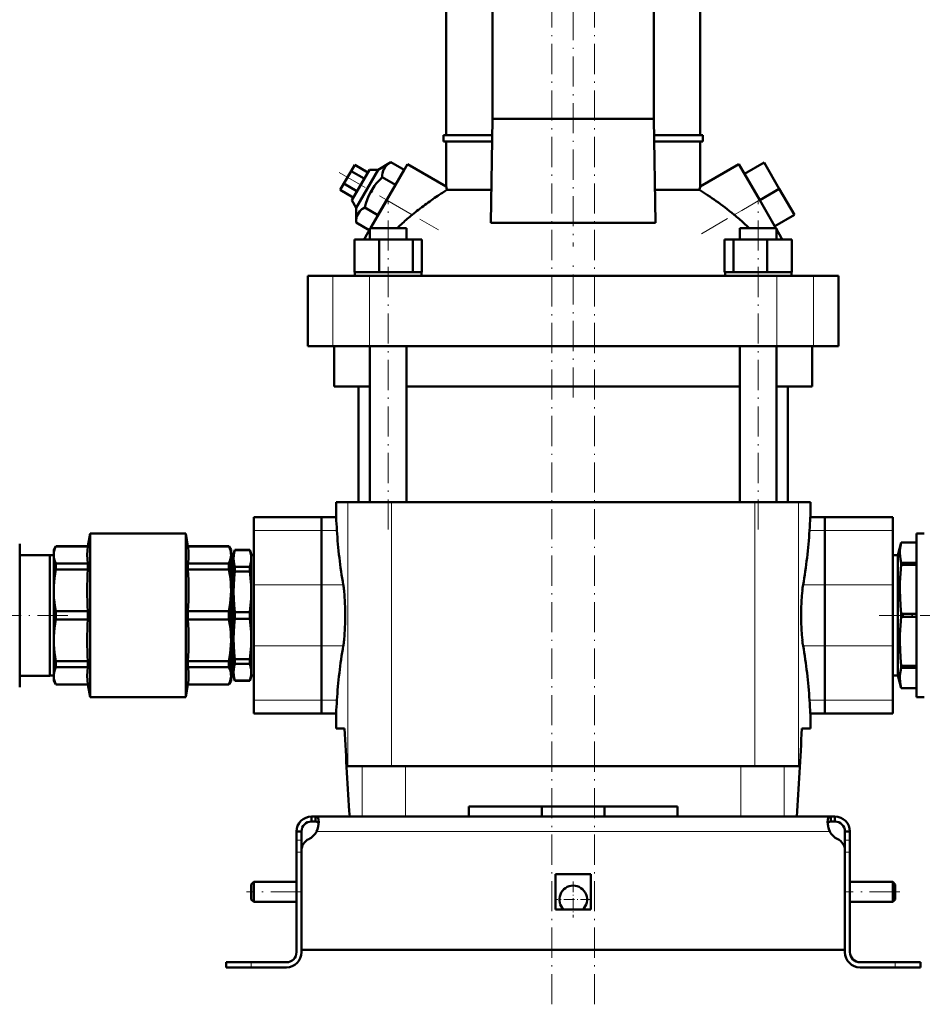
# Model space of a CAD drawing. Extents: x -1358 to 1757, y -1535 to 612.
# Tile 71 of 84: x 1181 to 1540, y -290 to 101. Entities that reach past the tile are written whole.
import ezdxf

# ---------------------------------------------------------------- set-up
doc = ezdxf.new("R2010")
doc.units = 0
doc.linetypes.add('DASHDOT', pattern=[18.5, 12, -3, 0.5, -3])

msp = doc.modelspace()

# ---------------------------------------------------------------- linework, layer by layer
at = {"color": 7, "linetype": 'DASHDOT', "lineweight": 18}
for p, q in [((1392.93, -290.12), (1392.93, 606.28)), ((1409.93, -290.12), (1409.93, 606.28)), ((1401.43, 123.86), (1401.43, 11.25)), ((1308.37, 40.71), (1347.82, 17.93)), ((1452.38, 16.39), (1484.42, 34.89)), ((1327.89, -101.32), (1327.89, 29.48)), ((1474.97, -101.32), (1474.97, 29.48)), ((1401.43, -48.82), (1401.43, 3.98)), ((1200.52, -135.42), (1133.41, -135.42)), ((1588.38, -135.42), (1522.98, -135.42)), ((1293.23, -245.42), (1271.63, -245.42)), ((1531.23, -245.42), (1509.63, -245.42))]:
    msp.add_line(p, q, dxfattribs=at)
at = {"color": 7, "lineweight": 50}
for p, q in [((1350.93, 55.53), (1350.93, 114.48)), ((1369.36, 62.08), (1369.36, 114.48)), ((1433.49, 114.48), (1433.49, 62.08)), ((1451.93, 55.53), (1451.93, 114.48)), ((1368.68, 20.64), (1369.36, 62.08)), ((1433.49, 62.08), (1369.36, 62.08)), ((1433.49, 62.08), (1434.17, 20.64)), ((1349.93, 55.53), (1369.26, 55.53)), ((1349.93, 53.03), (1349.93, 55.53)), ((1433.6, 55.53), (1452.93, 55.53)), ((1452.93, 53.03), (1452.93, 55.53)), ((1369.22, 53.03), (1349.93, 53.03)), ((1350.93, 35.19), (1350.93, 53.03)), ((1452.93, 53.03), (1433.64, 53.03)), ((1451.93, 35.19), (1451.93, 53.03)), ((1314.59, 43.78), (1313.15, 41.28)), ((1319.79, 40.78), (1314.59, 43.78)), ((1328.96, 44.82), (1323.87, 41.84)), ((1327.3, 29.78), (1335.55, 44.07)), ((1334.22, 41.78), (1328.96, 44.82)), ((1350.93, 35.19), (1335.55, 44.07)), ((1451.93, 35.19), (1467.31, 44.07)), ((1467.31, 44.07), (1475.56, 29.78)), ((1469.56, 40.17), (1477.35, 44.67)), ((1483.35, 34.28), (1477.35, 44.67)), ((1313.15, 41.28), (1310.26, 36.28)), ((1318.35, 38.28), (1313.15, 41.28)), ((1320.4, 41.84), (1313.4, 29.71)), ((1315.14, 26.71), (1323.87, 41.84)), ((1323.87, 41.84), (1320.4, 41.84)), ((1334.22, 41.78), (1330.76, 35.78)), ((1475.56, 29.78), (1469.56, 40.17)), ((1310.26, 36.28), (1308.82, 33.78)), ((1315.46, 33.28), (1310.26, 36.28)), ((1330.76, 35.78), (1323.83, 23.78)), ((1330.76, 35.78), (1325.49, 38.82)), ((1314.02, 30.78), (1308.82, 33.78)), ((1351.26, 33.8), (1368.9, 33.8)), ((1433.96, 33.8), (1451.6, 33.8)), ((1475.56, 29.78), (1483.35, 34.28)), ((1489.35, 23.88), (1483.35, 34.28)), ((1313.4, 29.71), (1315.14, 26.71)), ((1320.83, 18.58), (1327.3, 29.78)), ((1482.03, 18.58), (1475.56, 29.78)), ((1315.14, 26.71), (1315.1, 20.82)), ((1323.83, 23.78), (1318.57, 26.82)), ((1481.56, 19.38), (1489.35, 23.88)), ((1320.37, 17.78), (1315.1, 20.82)), ((1368.68, 20.64), (1401.43, 20.64)), ((1401.43, 20.64), (1434.17, 20.64)), ((1318.72, 14.93), (1320.59, 18.16)), ((1320.59, 18.58), (1322.73, 18.58)), ((1320.59, 14.08), (1320.59, 18.58)), ((1322.73, 18.58), (1335.19, 18.58)), ((1335.19, 14.08), (1335.19, 18.58)), ((1467.67, 18.58), (1480.13, 18.58)), ((1467.67, 14.08), (1467.67, 18.58)), ((1480.13, 18.58), (1482.27, 18.58)), ((1482.27, 18.16), (1482.27, 18.58)), ((1482.27, 14.08), (1482.27, 18.58)), ((1484.13, 14.93), (1482.27, 18.16)), ((1314.51, 14.08), (1324.3, 14.08)), ((1314.51, 1.08), (1314.51, 14.08)), ((1318.23, 14.08), (1318.72, 14.93)), ((1318.72, 14.08), (1318.72, 14.93)), ((1324.3, 14.08), (1337.69, 14.08)), ((1324.3, 1.08), (1324.3, 14.08)), ((1337.69, 14.08), (1341.27, 14.08)), ((1337.69, 1.08), (1337.69, 14.08)), ((1341.27, 1.08), (1341.27, 14.08)), ((1461.58, 14.08), (1465.17, 14.08)), ((1461.58, 1.08), (1461.58, 14.08)), ((1465.17, 14.08), (1478.55, 14.08)), ((1465.17, 1.08), (1465.17, 14.08)), ((1478.55, 14.08), (1488.35, 14.08)), ((1478.55, 1.08), (1478.55, 14.08)), ((1484.13, 14.08), (1484.13, 14.93)), ((1484.13, 14.93), (1484.62, 14.08)), ((1488.35, 1.08), (1488.35, 14.08)), ((1488.35, 1.08), (1488.35, 14.08)), ((1315.52, 1.08), (1314.51, 1.08)), ((1314.69, 1.08), (1314.69, -0.42)), ((1315.52, 1.08), (1323.29, 1.08)), ((1324.3, 1.08), (1323.29, 1.08)), ((1325.68, 1.08), (1324.3, 1.08)), ((1325.68, 1.08), (1327.89, 1.08)), ((1327.89, 1.08), (1336.31, 1.08)), ((1337.69, 1.08), (1336.31, 1.08)), ((1338.06, 1.08), (1337.69, 1.08)), ((1338.06, 1.08), (1341.09, 1.08)), ((1341.27, 1.08), (1340.9, 1.08)), ((1341.09, 1.08), (1341.09, -0.42)), ((1461.58, 1.08), (1461.95, 1.08)), ((1461.77, 1.08), (1464.8, 1.08)), ((1461.77, 1.08), (1461.77, -0.42)), ((1464.8, 1.08), (1465.17, 1.08)), ((1465.17, 1.08), (1466.55, 1.08)), ((1466.55, 1.08), (1474.97, 1.08)), ((1474.97, 1.08), (1477.17, 1.08)), ((1477.17, 1.08), (1478.55, 1.08)), ((1478.55, 1.08), (1479.56, 1.08)), ((1479.56, 1.08), (1487.34, 1.08)), ((1487.34, 1.08), (1488.35, 1.08)), ((1488.17, 1.08), (1488.17, -0.42)), ((1488.17, 1.08), (1488.17, -0.42)), ((1295.93, -0.42), (1305.86, -0.42)), ((1295.93, -28.42), (1295.93, -0.42)), ((1305.86, -0.42), (1320.44, -0.42)), ((1320.44, -0.42), (1482.42, -0.42)), ((1482.42, -0.42), (1496.99, -0.42)), ((1496.99, -0.42), (1506.93, -0.42)), ((1506.93, -28.42), (1506.93, -0.42)), ((1305.86, -28.42), (1295.93, -28.42)), ((1320.44, -28.42), (1305.86, -28.42)), ((1306.43, -44.42), (1306.43, -28.42)), ((1482.42, -28.42), (1320.44, -28.42)), ((1320.59, -90.42), (1320.59, -28.42)), ((1335.19, -90.42), (1335.19, -28.42)), ((1467.67, -90.42), (1467.67, -28.42)), ((1482.27, -90.42), (1482.27, -28.42)), ((1496.99, -28.42), (1482.42, -28.42)), ((1496.43, -28.42), (1496.43, -44.42)), ((1506.93, -28.42), (1496.99, -28.42)), ((1320.59, -44.42), (1306.43, -44.42)), ((1316.08, -44.42), (1316.08, -90.42)), ((1467.67, -44.42), (1335.19, -44.42)), ((1496.43, -44.42), (1482.27, -44.42)), ((1486.78, -90.42), (1486.78, -44.42)), ((1307.18, -90.42), (1311.81, -90.42)), ((1307.18, -96.42), (1307.18, -90.42)), ((1329.18, -90.42), (1311.81, -90.42)), ((1452.27, -90.42), (1329.18, -90.42)), ((1473.68, -90.42), (1452.27, -90.42)), ((1491.04, -90.42), (1473.68, -90.42)), ((1495.68, -90.42), (1491.04, -90.42)), ((1495.68, -96.42), (1495.68, -90.42)), ((1274.43, -101.65), (1274.43, -96.42)), ((1301.43, -96.42), (1274.43, -96.42)), ((1301.43, -101.65), (1301.43, -96.42)), ((1307.18, -96.42), (1301.43, -96.42)), ((1301.43, -96.42), (1301.43, -101.65)), ((1501.43, -96.42), (1495.68, -96.42)), ((1501.43, -96.42), (1501.43, -101.65)), ((1501.43, -101.65), (1501.43, -96.42)), ((1501.43, -96.42), (1528.43, -96.42)), ((1528.43, -96.42), (1528.43, -101.65)), ((1274.43, -101.65), (1274.43, -123.3)), ((1301.43, -101.65), (1301.43, -123.3)), ((1301.43, -123.3), (1301.43, -101.65)), ((1501.43, -123.3), (1501.43, -101.65)), ((1501.43, -101.65), (1501.43, -123.3)), ((1528.43, -123.3), (1528.43, -101.65)), ((1208.55, -107.92), (1209.43, -102.92)), ((1209.43, -102.92), (1209.43, -135.42)), ((1209.43, -102.92), (1247.43, -102.92)), ((1247.43, -167.92), (1247.43, -102.92)), ((1248.31, -107.92), (1247.43, -102.92)), ((1540.93, -102.92), (1537.82, -102.92)), ((1537.82, -102.92), (1537.82, -167.92)), ((1181.43, -115.27), (1181.43, -106.92)), ((1194.93, -109.42), (1195.79, -107.92)), ((1194.93, -111.4), (1194.93, -109.42)), ((1195.79, -107.97), (1195.79, -107.92)), ((1208.55, -107.92), (1195.79, -107.92)), ((1195.79, -107.97), (1208.55, -107.97)), ((1208.55, -107.97), (1208.55, -107.92)), ((1248.31, -107.97), (1248.31, -107.92)), ((1264.56, -107.92), (1248.31, -107.92)), ((1248.31, -107.97), (1264.56, -107.97)), ((1264.56, -107.97), (1264.56, -107.92)), ((1265.43, -109.42), (1264.56, -107.92)), ((1265.43, -111.4), (1265.43, -109.42)), ((1266.43, -110.92), (1266.97, -109.42)), ((1266.97, -109.42), (1266.97, -109.46)), ((1272.88, -109.42), (1266.97, -109.42)), ((1272.88, -109.46), (1266.97, -109.46)), ((1272.88, -109.42), (1272.88, -109.46)), ((1273.43, -110.92), (1272.88, -109.42)), ((1531.79, -106.42), (1530.43, -111.52)), ((1531.79, -106.42), (1531.79, -106.43)), ((1537.82, -106.42), (1531.79, -106.42)), ((1537.82, -106.43), (1531.79, -106.43)), ((1181.43, -111.42), (1193.43, -111.42)), ((1193.43, -111.42), (1193.43, -159.42)), ((1193.43, -111.52), (1194.93, -111.52)), ((1194.93, -125.47), (1194.93, -111.4)), ((1265.43, -125.47), (1265.43, -111.4)), ((1265.43, -111.52), (1266.43, -111.52)), ((1266.43, -110.92), (1266.43, -112.79)), ((1266.43, -112.79), (1266.43, -126.05)), ((1273.43, -110.92), (1273.43, -112.79)), ((1273.43, -111.52), (1274.43, -111.52)), ((1273.43, -112.79), (1273.43, -126.05)), ((1530.43, -111.52), (1528.43, -111.52)), ((1530.43, -111.52), (1530.43, -159.32)), ((1181.43, -163.92), (1181.43, -115.27)), ((1195.79, -117.2), (1195.79, -114.83)), ((1208.55, -114.83), (1195.79, -114.83)), ((1195.79, -117.2), (1208.55, -117.2)), ((1208.55, -117.2), (1208.55, -114.83)), ((1248.31, -117.2), (1248.31, -114.83)), ((1264.56, -114.83), (1248.31, -114.83)), ((1248.31, -117.2), (1264.56, -117.2)), ((1264.56, -117.2), (1264.56, -114.83)), ((1272.88, -116.12), (1266.97, -116.12)), ((1266.97, -116.12), (1266.97, -118.01)), ((1272.88, -116.12), (1272.88, -118.01)), ((1537.82, -114.53), (1531.79, -114.53)), ((1531.79, -114.53), (1531.79, -115.31)), ((1537.82, -115.31), (1531.79, -115.31)), ((1272.88, -118.01), (1266.97, -118.01)), ((1274.43, -147.55), (1274.43, -123.3)), ((1301.43, -147.55), (1301.43, -123.3)), ((1301.43, -123.3), (1301.43, -147.55)), ((1501.43, -123.3), (1501.43, -147.55)), ((1501.43, -147.55), (1501.43, -123.3)), ((1528.43, -123.3), (1528.43, -147.55)), ((1194.93, -135.42), (1194.93, -125.47)), ((1265.43, -145.37), (1265.43, -125.47)), ((1266.43, -126.05), (1266.43, -144.8)), ((1273.43, -126.05), (1273.43, -144.8)), ((1194.93, -145.37), (1194.93, -135.42)), ((1195.79, -135.42), (1195.79, -133.75)), ((1208.55, -133.75), (1195.79, -133.75)), ((1195.79, -137.1), (1195.79, -135.42)), ((1208.55, -133.75), (1208.55, -135.42)), ((1208.55, -135.42), (1208.55, -137.1)), ((1209.43, -167.92), (1209.43, -135.42)), ((1248.31, -137.1), (1248.31, -133.75)), ((1264.56, -133.75), (1248.31, -133.75)), ((1264.56, -137.1), (1264.56, -133.75)), ((1272.88, -134.09), (1266.97, -134.09)), ((1266.97, -134.09), (1266.97, -136.76)), ((1272.88, -136.76), (1266.97, -136.76)), ((1272.88, -134.09), (1272.88, -136.76)), ((1537.82, -134.87), (1531.79, -134.87)), ((1531.79, -134.87), (1531.79, -135.98)), ((1537.82, -135.98), (1531.79, -135.98)), ((1195.79, -137.1), (1208.55, -137.1)), ((1248.31, -137.1), (1264.56, -137.1)), ((1266.43, -144.8), (1266.43, -158.06)), ((1273.43, -144.8), (1273.43, -158.06)), ((1194.93, -159.44), (1194.93, -145.37)), ((1265.43, -159.44), (1265.43, -145.37)), ((1274.43, -147.55), (1274.43, -169.2)), ((1301.43, -147.55), (1301.43, -169.2)), ((1301.43, -169.2), (1301.43, -147.55)), ((1501.43, -169.2), (1501.43, -147.55)), ((1501.43, -147.55), (1501.43, -169.2)), ((1528.43, -169.2), (1528.43, -147.55)), ((1195.79, -156.02), (1195.79, -153.65)), ((1208.55, -153.65), (1195.79, -153.65)), ((1195.79, -156.02), (1208.55, -156.02)), ((1208.55, -156.02), (1208.55, -153.65)), ((1248.31, -156.02), (1248.31, -153.65)), ((1264.56, -153.65), (1248.31, -153.65)), ((1248.31, -156.02), (1264.56, -156.02)), ((1264.56, -156.02), (1264.56, -153.65)), ((1272.88, -152.84), (1266.97, -152.84)), ((1266.97, -152.84), (1266.97, -154.73)), ((1272.88, -154.73), (1266.97, -154.73)), ((1272.88, -152.84), (1272.88, -154.73)), ((1537.82, -155.53), (1531.79, -155.53)), ((1531.79, -155.53), (1531.79, -156.32)), ((1537.82, -156.32), (1531.79, -156.32)), ((1193.43, -159.42), (1181.43, -159.42)), ((1194.93, -159.32), (1193.43, -159.32)), ((1194.93, -161.42), (1194.93, -159.44)), ((1266.43, -159.32), (1265.43, -159.32)), ((1265.43, -161.42), (1265.43, -159.44)), ((1266.43, -158.06), (1266.43, -159.92)), ((1266.43, -159.92), (1266.97, -161.42)), ((1273.43, -159.92), (1272.88, -161.42)), ((1273.43, -158.06), (1273.43, -159.92)), ((1274.43, -159.32), (1273.43, -159.32)), ((1528.43, -159.32), (1530.43, -159.32)), ((1530.43, -159.32), (1531.79, -164.42)), ((1194.93, -161.42), (1195.79, -162.92)), ((1195.79, -162.92), (1195.79, -162.87)), ((1208.55, -162.87), (1195.79, -162.87)), ((1208.55, -162.92), (1195.79, -162.92)), ((1208.55, -162.92), (1208.55, -162.87)), ((1208.55, -162.92), (1209.43, -167.92)), ((1248.31, -162.92), (1247.43, -167.92)), ((1248.31, -162.92), (1248.31, -162.87)), ((1264.56, -162.87), (1248.31, -162.87)), ((1264.56, -162.92), (1248.31, -162.92)), ((1265.43, -161.42), (1264.56, -162.92)), ((1264.56, -162.87), (1264.56, -162.92)), ((1272.88, -161.39), (1266.97, -161.39)), ((1266.97, -161.39), (1266.97, -161.42)), ((1272.88, -161.42), (1266.97, -161.42)), ((1272.88, -161.39), (1272.88, -161.42)), ((1537.82, -164.42), (1531.79, -164.42)), ((1531.79, -164.42), (1531.79, -164.42)), ((1537.82, -164.42), (1531.79, -164.42)), ((1209.43, -167.92), (1247.43, -167.92)), ((1537.82, -167.92), (1540.93, -167.92)), ((1274.43, -174.42), (1274.43, -169.2)), ((1301.43, -174.42), (1301.43, -169.2)), ((1301.43, -169.2), (1301.43, -174.42)), ((1501.43, -169.2), (1501.43, -174.42)), ((1501.43, -174.42), (1501.43, -169.2)), ((1528.43, -169.2), (1528.43, -174.42)), ((1301.43, -174.42), (1274.43, -174.42)), ((1307.18, -174.42), (1301.43, -174.42)), ((1307.18, -180.42), (1307.18, -174.42)), ((1501.43, -174.42), (1495.68, -174.42)), ((1495.68, -180.42), (1495.68, -174.42)), ((1501.43, -174.42), (1528.43, -174.42)), ((1310.53, -180.42), (1307.18, -180.42)), ((1495.68, -180.42), (1492.32, -180.42)), ((1311.81, -195.42), (1317.54, -195.42)), ((1317.54, -195.42), (1334.75, -195.42)), ((1334.75, -195.42), (1468.11, -195.42)), ((1468.11, -195.42), (1485.32, -195.42)), ((1485.32, -195.42), (1491.04, -195.42)), ((1442.93, -211.42), (1359.93, -211.42)), ((1359.93, -215.42), (1359.93, -211.42)), ((1388.93, -215.42), (1388.93, -211.42)), ((1413.93, -215.42), (1413.93, -211.42)), ((1442.93, -211.42), (1442.93, -215.42)), ((1297.43, -215.42), (1298.96, -215.42)), ((1297.43, -215.42), (1297.43, -217.42)), ((1297.43, -217.42), (1298.96, -217.42)), ((1298.96, -215.42), (1298.96, -217.42)), ((1298.96, -215.42), (1401.43, -215.42)), ((1317.54, -215.42), (1312.58, -215.42)), ((1334.75, -215.42), (1317.54, -215.42)), ((1359.93, -215.42), (1334.75, -215.42)), ((1503.89, -215.42), (1401.43, -215.42)), ((1468.11, -215.42), (1442.93, -215.42)), ((1485.32, -215.42), (1468.11, -215.42)), ((1490.27, -215.42), (1485.32, -215.42)), ((1503.89, -215.42), (1503.89, -217.42)), ((1505.43, -215.42), (1503.89, -215.42)), ((1505.43, -217.42), (1503.89, -217.42)), ((1505.43, -215.42), (1505.43, -217.42)), ((1291.43, -221.42), (1293.43, -221.42)), ((1291.43, -221.42), (1291.43, -224.84)), ((1293.43, -224.84), (1293.43, -221.42)), ((1509.43, -221.42), (1509.43, -224.84)), ((1511.43, -221.42), (1509.43, -221.42)), ((1511.43, -221.42), (1511.43, -224.84)), ((1291.43, -224.84), (1291.43, -229.67)), ((1293.43, -224.84), (1293.43, -228.94)), ((1509.43, -224.84), (1509.43, -229.67)), ((1511.43, -224.84), (1511.43, -229.67)), ((1291.43, -269.42), (1291.43, -229.67)), ((1293.43, -268.42), (1293.43, -228.94)), ((1293.43, -269.42), (1293.43, -229.67)), ((1509.43, -228.94), (1509.43, -268.42)), ((1509.43, -269.42), (1509.43, -229.67)), ((1511.43, -229.67), (1511.43, -269.42)), ((1394.43, -238.42), (1401.43, -238.42)), ((1394.43, -238.42), (1394.43, -252.42)), ((1401.43, -238.42), (1408.43, -238.42)), ((1408.43, -238.42), (1408.43, -252.42)), ((1273.43, -242.42), (1274.43, -241.42)), ((1273.43, -242.42), (1273.43, -245.42)), ((1274.43, -241.42), (1274.43, -245.42)), ((1291.43, -241.42), (1274.43, -241.42)), ((1528.43, -241.42), (1511.43, -241.42)), ((1528.43, -241.42), (1528.43, -245.42)), ((1529.43, -242.42), (1528.43, -241.42)), ((1529.43, -242.42), (1529.43, -245.42)), ((1273.43, -245.42), (1273.43, -248.42)), ((1274.43, -245.42), (1274.43, -249.42)), ((1528.43, -245.42), (1528.43, -249.42)), ((1529.43, -245.42), (1529.43, -248.42)), ((1273.43, -248.42), (1274.43, -249.42)), ((1291.43, -249.42), (1274.43, -249.42)), ((1528.43, -249.42), (1511.43, -249.42)), ((1529.43, -248.42), (1528.43, -249.42)), ((1394.43, -252.42), (1401.43, -252.42)), ((1401.43, -252.42), (1408.43, -252.42)), ((1401.43, -268.42), (1293.43, -268.42)), ((1401.43, -268.42), (1509.43, -268.42)), ((1273.43, -273.42), (1263.43, -273.42)), ((1263.43, -273.42), (1263.43, -275.42)), ((1287.43, -273.42), (1273.43, -273.42)), ((1515.43, -273.42), (1529.43, -273.42)), ((1529.43, -273.42), (1539.43, -273.42)), ((1539.43, -273.42), (1539.43, -275.42)), ((1273.43, -275.42), (1263.43, -275.42)), ((1273.43, -275.42), (1287.43, -275.42)), ((1529.43, -275.42), (1515.43, -275.42)), ((1529.43, -275.42), (1539.43, -275.42))]:
    msp.add_line(p, q, dxfattribs=at)
at = {"color": 7, "lineweight": 18}
for p, q in [((1327.3, 29.78), (1337.45, 23.91)), ((1465.41, 23.91), (1475.56, 29.78)), ((1305.86, -28.42), (1305.86, -0.42)), ((1320.44, -28.42), (1320.44, -0.42)), ((1482.42, -28.42), (1482.42, -0.42)), ((1496.99, -28.42), (1496.99, -0.42)), ((1311.81, -90.42), (1311.81, -195.42)), ((1329.18, -90.42), (1329.18, -195.42)), ((1473.68, -90.42), (1473.68, -195.42)), ((1491.04, -90.42), (1491.04, -195.42)), ((1301.43, -101.65), (1274.43, -101.65)), ((1301.43, -101.65), (1307.51, -101.65)), ((1495.34, -101.65), (1501.43, -101.65)), ((1501.43, -101.65), (1528.43, -101.65)), ((1301.43, -123.3), (1274.43, -123.3)), ((1301.43, -123.3), (1310.06, -123.3)), ((1492.8, -123.3), (1501.43, -123.3)), ((1501.43, -123.3), (1528.43, -123.3)), ((1301.43, -147.55), (1274.43, -147.55)), ((1301.43, -147.55), (1310.06, -147.55)), ((1492.8, -147.55), (1501.43, -147.55)), ((1501.43, -147.55), (1528.43, -147.55)), ((1301.43, -169.2), (1274.43, -169.2)), ((1301.43, -169.2), (1307.51, -169.2)), ((1495.34, -169.2), (1501.43, -169.2)), ((1501.43, -169.2), (1528.43, -169.2)), ((1317.54, -195.42), (1317.54, -215.42)), ((1334.75, -215.42), (1334.75, -195.42)), ((1468.11, -195.42), (1468.11, -215.42)), ((1485.32, -195.42), (1485.32, -215.42)), ((1392.93, -215.42), (1392.93, -211.42)), ((1409.93, -215.42), (1409.93, -211.42)), ((1299.46, -221.42), (1401.43, -221.42)), ((1503.4, -221.42), (1401.43, -221.42)), ((1291.43, -224.84), (1293.43, -224.84)), ((1511.43, -224.84), (1509.43, -224.84)), ((1291.43, -229.67), (1293.43, -229.67)), ((1511.43, -229.67), (1509.43, -229.67)), ((1273.43, -273.42), (1273.43, -275.42)), ((1529.43, -273.42), (1529.43, -275.42))]:
    msp.add_line(p, q, dxfattribs=at)
at = {"color": 7, "linetype": 'DASHDOT', "lineweight": 18, "ltscale": 0.060016}
for p, q in [((1293.63, -229.67), (1291.23, -229.67)), ((1511.63, -229.67), (1509.23, -229.67))]:
    msp.add_line(p, q, dxfattribs=at)
at = {"color": 7, "linetype": 'DASHDOT', "lineweight": 18, "ltscale": 0.3575}
msp.add_line((1401.43, -241.27), (1401.43, -255.57), dxfattribs=at)
at = {"color": 7, "linetype": 'DASHDOT', "lineweight": 18, "ltscale": 0.357501}
msp.add_line((1408.58, -248.42), (1394.28, -248.42), dxfattribs=at)
at = {"color": 7, "linetype": 'DASHDOT', "lineweight": 18, "ltscale": 0.06}
msp.add_line((1273.43, -275.62), (1273.43, -273.22), dxfattribs=at)
at = {"color": 7, "linetype": 'DASHDOT', "lineweight": 18, "ltscale": 0.060015}
msp.add_line((1529.43, -273.22), (1529.43, -275.62), dxfattribs=at)
at = {"color": 7, "lineweight": 50}
for points in [[(1328.96, 44.82), (1328.38, 44.45), (1327.85, 44.08), (1327.44, 43.73), (1327.07, 43.37), (1326.56, 42.74), (1326.16, 42.07), (1325.86, 41.33), (1325.65, 40.52), (1325.53, 39.7), (1325.49, 38.82)], [(1325.49, 38.82), (1324.65, 37.98), (1323.87, 37.13), (1323.16, 36.3), (1322.51, 35.46), (1321.6, 34.15), (1320.81, 32.79), (1320.11, 31.37), (1319.5, 29.87), (1319, 28.39), (1318.57, 26.82)], [(1318.57, 26.82), (1317.99, 26.45), (1317.46, 26.08), (1317.05, 25.73), (1316.68, 25.37), (1316.17, 24.74), (1315.77, 24.07), (1315.46, 23.33), (1315.26, 22.52), (1315.14, 21.7), (1315.1, 20.82)], [(1195.79, -107.97), (1195.41, -108.87), (1195.14, -109.73), (1194.98, -110.57), (1194.93, -111.4)], [(1208.55, -107.97), (1208.35, -109.69), (1208.28, -111.4), (1208.35, -113.11), (1208.55, -114.83)], [(1248.31, -107.97), (1248.51, -109.69), (1248.57, -111.4), (1248.51, -113.11), (1248.31, -114.83)], [(1265.43, -111.4), (1265.4, -110.78), (1265.31, -110.15), (1265.16, -109.51), (1264.95, -108.87), (1264.56, -107.97)], [(1266.97, -109.46), (1266.68, -110.56), (1266.49, -111.68), (1266.43, -112.79)], [(1273.43, -112.79), (1273.37, -111.68), (1273.18, -110.56), (1272.88, -109.46)], [(1531.79, -106.43), (1531.48, -107.88), (1531.3, -109.35), (1531.26, -110.61), (1531.32, -111.87), (1531.49, -113.13), (1531.79, -114.53)], [(1194.93, -111.4), (1195, -112.4), (1195.23, -113.42), (1195.62, -114.47), (1195.79, -114.83)], [(1264.56, -114.83), (1264.86, -114.15), (1265.09, -113.51), (1265.27, -112.87), (1265.38, -112.24), (1265.43, -111.4)], [(1266.43, -112.79), (1266.49, -113.9), (1266.68, -115.01), (1266.97, -116.12)], [(1272.88, -116.12), (1273.18, -115.01), (1273.37, -113.9), (1273.43, -112.79)], [(1195.79, -117.2), (1195.48, -118.93), (1195.23, -120.62), (1195.06, -122.26), (1194.96, -123.87), (1194.93, -125.47)], [(1265.43, -125.47), (1265.4, -123.96), (1265.31, -122.44), (1265.16, -120.9), (1264.95, -119.35), (1264.56, -117.2)], [(1531.79, -115.31), (1531.48, -118.83), (1531.3, -122.35), (1531.26, -125.4), (1531.32, -128.45), (1531.49, -131.5), (1531.79, -134.87)], [(1266.97, -118.01), (1266.68, -120.68), (1266.49, -123.36), (1266.43, -126.05)], [(1273.43, -126.05), (1273.37, -123.36), (1273.18, -120.68), (1272.88, -118.01)], [(1194.93, -125.47), (1194.96, -126.98), (1195.05, -128.51), (1195.2, -130.05), (1195.41, -131.6), (1195.79, -133.75)], [(1264.56, -133.75), (1264.86, -132.12), (1265.09, -130.57), (1265.27, -129.01), (1265.38, -127.49), (1265.43, -125.47)], [(1266.43, -126.05), (1266.49, -128.73), (1266.68, -131.42), (1266.97, -134.09)], [(1272.88, -134.09), (1273.18, -131.42), (1273.37, -128.73), (1273.43, -126.05)], [(1310.81, -135.42), (1310.78, -132.72), (1310.69, -130.06), (1310.55, -127.68), (1310.36, -125.53)], [(1492.5, -125.53), (1492.31, -127.66), (1492.17, -130.03), (1492.08, -132.7), (1492.05, -135.42)], [(1266.97, -136.76), (1266.68, -139.43), (1266.49, -142.11), (1266.43, -144.8)], [(1273.43, -144.8), (1273.37, -142.11), (1273.18, -139.43), (1272.88, -136.76)], [(1310.36, -145.31), (1310.55, -143.19), (1310.69, -140.82), (1310.78, -138.14), (1310.81, -135.42)], [(1492.05, -135.42), (1492.08, -138.13), (1492.17, -140.78), (1492.31, -143.17), (1492.5, -145.31)], [(1531.79, -135.98), (1531.48, -139.49), (1531.3, -143.02), (1531.26, -146.07), (1531.32, -149.12), (1531.49, -152.16), (1531.79, -155.53)], [(1195.79, -137.1), (1195.48, -138.83), (1195.23, -140.52), (1195.06, -142.16), (1194.96, -143.77), (1194.93, -145.37)], [(1265.43, -145.37), (1265.4, -143.86), (1265.31, -142.34), (1265.16, -140.79), (1264.95, -139.25), (1264.56, -137.1)], [(1266.43, -144.8), (1266.49, -147.49), (1266.68, -150.17), (1266.97, -152.84)], [(1272.88, -152.84), (1273.18, -150.17), (1273.37, -147.49), (1273.43, -144.8)], [(1194.93, -145.37), (1194.96, -146.98), (1195.06, -148.59), (1195.23, -150.23), (1195.47, -151.91), (1195.79, -153.65)], [(1264.56, -153.65), (1264.86, -152.02), (1265.09, -150.47), (1265.27, -148.91), (1265.38, -147.39), (1265.43, -145.37)], [(1195.79, -156.02), (1195.34, -157.09), (1195.06, -158.11), (1194.96, -158.78), (1194.93, -159.44)], [(1208.55, -156.02), (1208.35, -157.73), (1208.28, -159.44), (1208.35, -161.16), (1208.55, -162.87)], [(1248.31, -156.02), (1248.51, -157.73), (1248.57, -159.44), (1248.51, -161.16), (1248.31, -162.87)], [(1265.43, -159.44), (1265.4, -158.82), (1265.31, -158.19), (1265.16, -157.55), (1264.95, -156.91), (1264.56, -156.02)], [(1266.97, -154.73), (1266.68, -155.83), (1266.49, -156.95), (1266.43, -158.06)], [(1273.43, -158.06), (1273.37, -156.95), (1273.18, -155.83), (1272.88, -154.73)], [(1531.79, -156.32), (1531.48, -157.77), (1531.3, -159.23), (1531.26, -160.5), (1531.32, -161.76), (1531.49, -163.02), (1531.79, -164.42)], [(1194.93, -159.44), (1194.98, -160.27), (1195.14, -161.12), (1195.34, -161.8), (1195.79, -162.87)], [(1264.56, -162.87), (1264.86, -162.2), (1265.09, -161.55), (1265.27, -160.91), (1265.38, -160.28), (1265.43, -159.44)], [(1266.43, -158.06), (1266.49, -159.17), (1266.68, -160.28), (1266.97, -161.39)], [(1272.88, -161.39), (1273.18, -160.28), (1273.37, -159.17), (1273.43, -158.06)], [(1298.96, -215.42), (1299.22, -215.44), (1299.45, -215.5), (1299.71, -215.65), (1299.93, -215.87), (1300.09, -216.18), (1300.19, -216.46), (1300.25, -216.79), (1300.31, -217.55)], [(1298.96, -217.42), (1299.27, -217.44), (1299.54, -217.5), (1299.83, -217.65), (1300.06, -217.88), (1300.21, -218.18), (1300.26, -218.36)], [(1300.31, -217.55), (1300.25, -218.46), (1300.09, -219.43), (1299.82, -220.44), (1299.46, -221.42)], [(1503.89, -215.42), (1503.64, -215.44), (1503.41, -215.5), (1503.15, -215.65), (1502.93, -215.87), (1502.76, -216.18), (1502.67, -216.46), (1502.6, -216.79), (1502.55, -217.55)], [(1502.55, -217.55), (1502.61, -218.46), (1502.77, -219.43), (1503.03, -220.44), (1503.4, -221.42)], [(1503.89, -217.42), (1503.59, -217.44), (1503.32, -217.5), (1503.02, -217.65), (1502.8, -217.88), (1502.65, -218.18), (1502.6, -218.36)]]:
    msp.add_lwpolyline(points, dxfattribs=at)
for centre, radius, start, end in [((1420.43, -76.6), 130.3, 123.9601, 126.7288), ((1404.29, -52.7), 101.47, 121.5119, 123.9371), ((1229.5, 5.63), 124.97, 13.0254, 13.6783), ((1575.08, 5.24), 126.74, 166.3333, 166.977), ((1442.23, -105.9), 166.83, 126.7097, 128.908), ((1382.49, -31.99), 71.79, 128.861, 132.9306), ((1420.36, -31.99), 71.79, 47.0694, 51.139), ((1382.37, -31.85), 71.61, 132.9316, 135.2319), ((1420.48, -31.85), 71.61, 44.7681, 47.0684), ((736.51, -135.78), 572.03, 3.4209, 3.9453), ((2066.36, -135.78), 572.04, 176.0547, 176.5791), ((1498.37, -90.19), 191.2, 183.435, 189.9711), ((1304.49, -90.19), 191.2, 350.0289, 356.565), ((1337.87, -125.47), 129.58, 176.3381, 183.6619), ((1118.99, -125.47), 129.58, 356.3381, 3.6619), ((1276.04, -129.01), 34.5, 5.7888, 9.5347), ((1526.82, -129.01), 34.5, 170.4653, 174.2111), ((1337.87, -145.37), 129.58, 176.3381, 183.6619), ((1118.99, -145.37), 129.58, 356.3381, 3.6619), ((1498.37, -180.65), 191.2, 170.0289, 176.565), ((1276.04, -141.83), 34.5, 350.4653, 354.2112), ((1526.82, -141.83), 34.5, 185.7889, 189.5347), ((1304.49, -180.65), 191.2, 3.435, 9.9711), ((736.49, -135.06), 572.04, 356.0547, 356.5791), ((2066.35, -135.07), 572.03, 183.4209, 183.9453), ((3806.57, -51.72), 2499.35, 182.95181, 183.75555), ((-1003.71, -51.72), 2499.35, 356.24446, 357.04819), ((-1003.71, -51.72), 2499.35, 356.24446, 357.04819), ((1297.43, -221.42), 6, 90, 180), ((1297.43, -221.42), 4, 90, 180), ((1513.39, -217.17), 10.86, 186.3205, 203.0631), ((1505.43, -221.42), 6, 360, 90), ((1505.43, -221.42), 4, 360, 90), ((1293.31, -218.08), 7, 295.2697, 331.517), ((1509.55, -218.08), 7, 208.483, 244.7303), ((1298.43, -228.94), 5, 115.2697, 180), ((1504.43, -228.94), 5, 0, 64.7303), ((1401.43, -248.42), 5.5, 313.3417, 226.6649), ((1287.43, -269.42), 6, 270, 0), ((1287.43, -269.42), 4, 270, 0), ((1515.43, -269.42), 6, 180, 270), ((1515.43, -269.42), 4, 180, 270)]:
    msp.add_arc(centre, radius, start, end, dxfattribs=at)
msp.add_ellipse((1509.22, -73.45), major_axis=(81.58, -112.44), ratio=0.237373, start_param=2.422628, end_param=2.622869, dxfattribs=at)

doc.saveas('drawing.dxf')
